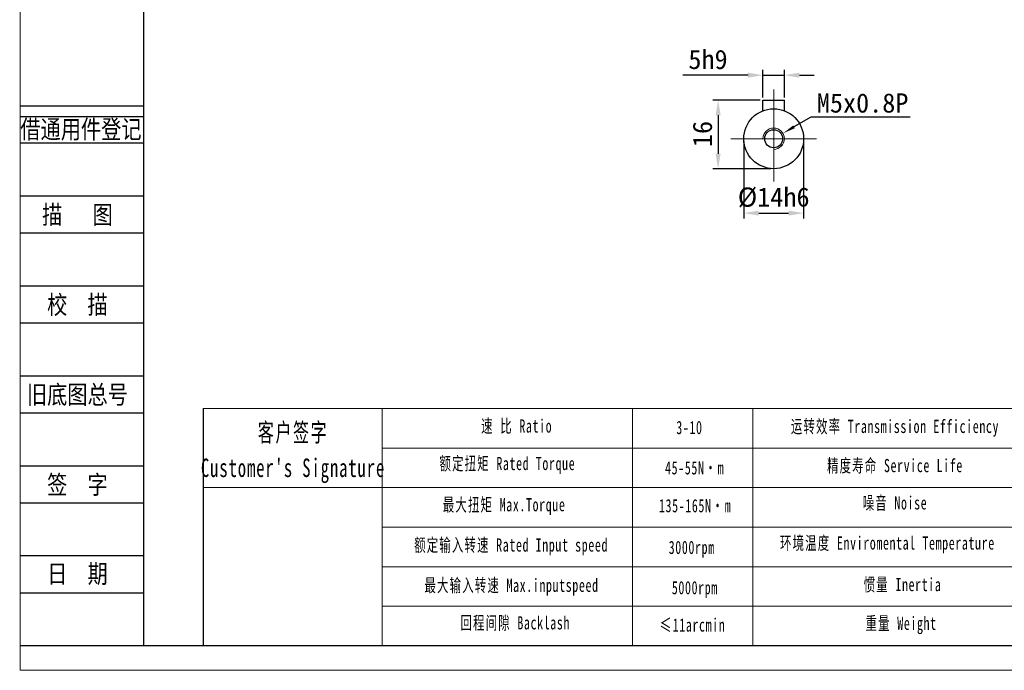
# Model space of a CAD drawing. Header units: millimetres. Extents: x 826 to 1311, y 1015 to 1358.
# Tile 1 of 9: x 826 to 1057, y 1015 to 1168. Entities that reach past the tile are written whole.
import ezdxf
from ezdxf.enums import TextEntityAlignment as Align

# ---------------------------------------------------------------- set-up
doc = ezdxf.new("R2010")
doc.units = ezdxf.units.MM
doc.header["$PDSIZE"] = -5
doc.linetypes.add('ACAD_ISO10W100', pattern=[18, 12, -3, 0, -3])
doc.layers.get('0').update_dxf_attribs({"lineweight": 18})
doc.layers.get('Defpoints').update_dxf_attribs({"lineweight": 18})
for name, color, linetype in [('2细线层', 4, 'Continuous'), ('6文字层', 3, 'Continuous'), ('7标注层', 4, 'Continuous')]:
    doc.layers.add(name, color=color, linetype=linetype)
for name, color, linetype, lineweight in [('SLD-0', 7, 'Continuous', 18), ('中心线层', 7, 'ACAD_ISO10W100', 20), ('图框_外框线', 7, 'Continuous', 18), ('尺寸线层', 3, 'Continuous', 18), ('粗实线', 7, 'Continuous', 50), ('细实线', 7, 'Continuous', 18)]:
    doc.layers.add(name, color=color, linetype=linetype, lineweight=lineweight)
doc.styles.add('宋体', font='txt', dxfattribs={"width": 0.8})
doc.styles.add('工程字', font='txt')
doc.styles.add('标准', font='txt', dxfattribs={"width": 0.667})
doc.dimstyles.new('DIMSTYLE_17', dxfattribs={"dimtxt": 8, "dimasz": 12, "dimexe": 0.18, "dimexo": 0.0625, "dimgap": 0.09, "dimtad": 1, "dimtih": 1, "dimtoh": 1, "dimdec": 3, "dimdsep": 46, "dimtxsty": 'Standard', "dimblk": '_CAXARROW', "dimcen": 0.09, "dimdle": 24, "dimadec": 0, "dimazin": 0, "dimtfac": 0.7, "dimtdec": 3, "dimtofl": 0, "dimtmove": 0, "dimatfit": 3, "dimfxl": 1, "dimtolj": 1, "dimarcsym": 0})
doc.dimstyles.new('ISO-25', dxfattribs={"dimtxt": 4.5, "dimasz": 1, "dimexe": 1.25, "dimexo": 0.625, "dimtad": 1, "dimtxsty": '工程字', "dimcen": 2.5, "dimdle": 2, "dimadec": 0, "dimazin": 0, "dimtfac": 1, "dimtmove": 0, "dimatfit": 3, "dimfxl": 1, "dimarcsym": 0})

# ---------------------------------------------------------------- blocks, each defined once
blk = doc.blocks.new('*X32')
at = {"layer": 'Defpoints', "color": 0}
for p in [(1005.1, 1154.59), (1000.1, 1148.73), (1005.1, 1148.73)]:
    blk.add_point(p, dxfattribs=at)
at = {"layer": '尺寸线层', "color": 0, "linetype": 'ByBlock', "lineweight": -2}
for p, q in [((996.6, 1154.59), (981.37, 1154.59)), ((1000.1, 1149.36), (1000.1, 1155.84)), ((1000.1, 1154.59), (1005.1, 1154.59)), ((1005.1, 1149.36), (1005.1, 1155.84)), ((1008.6, 1154.59), (1012.1, 1154.59))]:
    blk.add_line(p, q, dxfattribs=at)
at = {"layer": '尺寸线层', "color": 0}
for points in [[(996.6, 1154.01), (996.6, 1155.18), (1000.1, 1154.59)], [(1008.6, 1155.18), (1008.6, 1154.01), (1005.1, 1154.59)]]:
    blk.add_solid(points, dxfattribs=at)
at = {"layer": '尺寸线层', "color": 0, "insert": (987.24, 1158.24), "char_height": 4.5, "attachment_point": 5, "style": '工程字'}
blk.add_mtext('\\A1;5h9', dxfattribs=at)
blk = doc.blocks.new('*X33')
at = {"layer": 'Defpoints', "color": 0}
for p in [(1000.1, 1148.73), (989.61, 1132.73), (1002.6, 1132.73)]:
    blk.add_point(p, dxfattribs=at)
at = {"layer": '尺寸线层', "color": 0, "linetype": 'ByBlock', "lineweight": -2}
for p, q in [((999.47, 1148.73), (988.36, 1148.73)), ((989.61, 1145.23), (989.61, 1136.23)), ((1001.97, 1132.73), (988.36, 1132.73))]:
    blk.add_line(p, q, dxfattribs=at)
at = {"layer": '尺寸线层', "color": 0}
for points in [[(990.19, 1145.23), (989.02, 1145.23), (989.61, 1148.73)], [(989.02, 1136.23), (990.19, 1136.23), (989.61, 1132.73)]]:
    blk.add_solid(points, dxfattribs=at)
at = {"layer": '尺寸线层', "color": 0, "insert": (985.96, 1140.84), "char_height": 4.5, "attachment_point": 5, "rotation": 90, "style": '工程字'}
blk.add_mtext('\\A1;16', dxfattribs=at)
blk = doc.blocks.new('*X34')
at = {"layer": 'Defpoints', "color": 0}
for p in [(995.6, 1139.73), (1009.6, 1139.73), (1009.6, 1122.34)]:
    blk.add_point(p, dxfattribs=at)
at = {"layer": '尺寸线层', "color": 0, "linetype": 'ByBlock', "lineweight": -2}
for p, q in [((995.6, 1139.11), (995.6, 1121.09)), ((1009.6, 1139.11), (1009.6, 1121.09)), ((999.1, 1122.34), (1006.1, 1122.34))]:
    blk.add_line(p, q, dxfattribs=at)
at = {"layer": '尺寸线层', "color": 0}
for points in [[(999.1, 1122.92), (999.1, 1121.76), (995.6, 1122.34)], [(1006.1, 1121.76), (1006.1, 1122.92), (1009.6, 1122.34)]]:
    blk.add_solid(points, dxfattribs=at)
at = {"layer": '尺寸线层', "color": 0, "insert": (1002.6, 1125.99), "char_height": 4.5, "attachment_point": 5, "style": '工程字'}
blk.add_mtext('\\A1;%%C14h6', dxfattribs=at)
blk = doc.blocks.new('_CAXARROW')
blk.add_hatch(color=0).paths.add_polyline_path([(0, 0), (-1, 0.125), (-1, -0.125)], flags=0)
blk = doc.blocks.new('*X35')
at = {"layer": 'Defpoints', "color": 0}
for p in [(1004.76, 1140.99), (1000.44, 1138.47)]:
    blk.add_point(p, dxfattribs=at)
at = {"layer": '尺寸线层', "color": 0, "linetype": 'Continuous', "lineweight": -2}
for p, q in [((1011.29, 1144.81), (1007.35, 1142.51)), ((1034.51, 1144.81), (1011.29, 1144.81)), ((1002.6, 1139.64), (1002.6, 1139.82)), ((1002.51, 1139.73), (1002.69, 1139.73))]:
    blk.add_line(p, q, dxfattribs=at)
at = {"layer": '尺寸线层', "color": 0, "lineweight": -2, "xscale": 3, "yscale": 3, "zscale": 3, "rotation": 210.3010392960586}
blk.add_blockref('_CAXARROW', (1004.76, 1140.99), dxfattribs=at)
at = {"layer": '尺寸线层', "color": 0, "insert": (1023.4, 1148.06), "char_height": 4.5, "attachment_point": 5, "style": '工程字'}
blk.add_mtext('\\A1;M5x0.8P', dxfattribs=at)

msp = doc.modelspace()

# ---------------------------------------------------------------- linework, layer by layer
for p, q in [((911.0332, 1076.657), (911.0332, 1021.2114)), ((969.5575, 1076.657), (969.5575, 1021.2114))]:
    msp.add_line(p, q)
at = {"layer": '2细线层'}
for p, q in [((826.2688, 1147.4127), (855.2331, 1147.4127)), ((826.2688, 1144.9383), (855.2331, 1144.9383)), ((826.2688, 1138.7525), (855.2331, 1138.7525)), ((826.2688, 1126.3807), (855.2331, 1126.3807)), ((826.2688, 1117.7205), (855.2331, 1117.7205)), ((826.2688, 1105.3488), (855.2331, 1105.3488)), ((826.2688, 1096.6885), (855.2331, 1096.6885)), ((826.2688, 1084.3168), (855.2331, 1084.3168)), ((826.2688, 1075.6566), (855.2331, 1075.6566)), ((826.2688, 1063.2848), (855.2331, 1063.2848)), ((826.2688, 1054.6246), (855.2331, 1054.6246)), ((826.2688, 1042.2529), (855.2331, 1042.2529)), ((826.2688, 1033.5927), (855.2331, 1033.5927)), ((826.2688, 1021.2209), (855.2331, 1021.2209))]:
    msp.add_line(p, q, dxfattribs=at)
at = {"layer": '7标注层', "color": 0}
msp.add_line((869.2082, 1076.657), (869.2082, 1021.2209), dxfattribs=at)
at = {"layer": 'SLD-0'}
msp.add_line((997.7555, 1076.657), (997.7555, 1021.2272), dxfattribs=at)
at = {"layer": '中心线层', "color": 0, "linetype": 'ByBlock'}
for p, q in [((1002.5985, 1129.7313), (1002.5985, 1151.2313)), ((992.5985, 1139.7313), (1012.5985, 1139.7313))]:
    msp.add_line(p, q, dxfattribs=at)
at = {"layer": '图框_外框线'}
for p, q in [((869.2082, 1076.657), (1305.6494, 1076.657)), ((911.0332, 1067.4074), (1156.3222, 1067.4074)), ((869.2082, 1058.1579), (1305.6494, 1058.1579)), ((911.0332, 1048.9084), (1305.6494, 1048.9084)), ((911.0332, 1039.6589), (1305.6494, 1039.6589)), ((911.0332, 1030.4093), (1305.6494, 1030.4093))]:
    msp.add_line(p, q, dxfattribs=at)
at = {"layer": '图框_外框线', "color": 3}
msp.add_lwpolyline([(826.3602, 1015.4463), (1311.424, 1015.4463), (1311.424, 1358.4557), (826.3602, 1358.4557)], close=True, dxfattribs=at)
at = {"layer": '图框_外框线', "color": 3, "lineweight": 25}
msp.add_lwpolyline([(855.2331, 1021.2209), (1305.6494, 1021.2209), (1305.6494, 1352.6812), (855.2331, 1352.6812)], close=True, dxfattribs=at)
at = {"layer": '粗实线', "color": 0, "lineweight": 30}
for p, q in [((1000.0985, 1146.2697), (1000.0985, 1148.7313)), ((1000.0985, 1148.7313), (1005.0985, 1148.7313)), ((1005.0985, 1146.3307), (1005.0985, 1148.7313))]:
    msp.add_line(p, q, dxfattribs=at)
for radius in [7, 2.1]:
    msp.add_circle((1002.5985, 1139.7313), radius, dxfattribs=at)
at = {"layer": '细实线', "color": 0, "linetype": 'ByBlock'}
msp.add_arc((1002.5985, 1139.7313), 2.5, 270, 180, dxfattribs=at)

# ---------------------------------------------------------------- texts
at = {"layer": '6文字层', "color": 3, "style": '宋体', "width": 0.8}
for s, p in [('借通用件登记', (840.5939, 1142.0094)), ('描   图', (839.7684, 1122.0506)), ('校  描', (839.7684, 1101.0186)), ('旧底图总号', (839.7684, 1079.9867)), ('签  字', (839.7684, 1058.9547)), ('日  期', (839.7761, 1038.0462))]:
    msp.add_text(s, height=4.33011, dxfattribs=at).set_placement(p, align=Align.MIDDLE)
at = {"layer": 'SLD-0', "color": 1, "attachment_point": 2, "line_spacing_factor": 1.15057, "style": '标准'}
for s, insert, char_height, width in [("\\T1.1;客户签字\\PCustomer's Signature", (890.1928, 1073.2346), 4.316447, 53.697045), ('\\T1.1;速 比 Ratio', (942.4883, 1074.1136), 3.083176, 25.192359), ('\\T1.1;\\pxqc;3-10', (982.8949, 1073.758), 3.083176, 13.109022), ('\\T1.1;运转效率 Transmission Efficiency', (1030.9648, 1074.0189), 3.083176, 52.394122), ('\\T1.1;额定扭矩 Rated Torque', (940.3211, 1065.3426), 3.083176, 54.740952), ('{\\T1.1;45-55N·m}', (984.1177, 1064.3315), 3.083176, 25.536793), ('\\T1.1;精度寿命 Service Life', (1030.9648, 1064.8558), 3.083176, 41.125662), ('\\T1.1;最大扭矩 Max.Torque', (939.5626, 1055.7054), 3.083176, 36.393835), ('{\\T1.1;135-165N·m}', (984.2271, 1055.4753), 3.083176, 30.663593), ('\\T1.1;噪音 Noise', (1030.9648, 1056.1343), 3.083176, 27.205795), ('\\T1.1;额定输入转速 Rated Input speed', (941.188, 1046.2847), 3.083176, 48.385358), ('\\T1.1;3000rpm', (983.4281, 1045.7239), 3.083176, 21.244336), ('{\\T1.1;环境温度 Enviromental Temperature}', (1029.1972, 1046.7504), 3.083176, 66.460811), ('\\T1.1;最大输入转速 Max.inputspeed ', (941.2963, 1036.864), 3.083176, 48.664879), ('\\T1.1;5000rpm', (984.164, 1036.3096), 3.083176, 67.416146), ('\\T1.1;惯量 Inertia', (1032.7324, 1037.0354), 3.083176, 27.854192), ('\\T1.1;回程间隙 Backlash', (942.1632, 1028.0931), 3.083176, 39.459561), ('\\T1.1;≤11arcmin ', (983.6002, 1027.5823), 3.083176, 23.717285), ('\\T1.1;重量 Weight', (1032.401, 1027.9827), 3.083176, 23.974179)]:
    msp.add_mtext(s, dxfattribs=dict(at, insert=insert, char_height=char_height, width=width))

# ---------------------------------------------------------------- dimensions: what is measured, and where the dimension line sits
at = {"layer": '尺寸线层', "linetype": 'ByBlock'}
for base, p1, p2, text, picture, middle in [((1005.0985, 1154.5924), (1000.0985, 1148.7313), (1005.0985, 1148.7313), '<>h9', '*X32', (987.2363, 1154.5924)), ((1009.5985, 1122.3389), (995.5985, 1139.7313), (1009.5985, 1139.7313), '%%C<>h6', '*X34', (1002.5985, 1122.3389))]:
    dim = msp.add_linear_dim(base=base, p1=p1, p2=p2, text=text, dimstyle='ISO-25', override={"dimasz": 3.5, "dimgap": 1.4, "dimsah": 1, "dimdle": 7, "dimtolj": 1}, dxfattribs=at)
    dim.commit()
    dim.dimension.update_dxf_attribs({"geometry": picture, "text_midpoint": middle, "dimtype": 160})
at = {"layer": '尺寸线层', "linetype": 'Continuous'}
dim = msp.add_diameter_dim_2p(p1=(1000.4401, 1138.47), p2=(1004.757, 1140.9927), text='M5x0.8P', dimstyle='DIMSTYLE_17', override={"dimtxt": 4.5, "dimasz": 3, "dimgap": 1, "dimpost": '%%C<>', "dimtxsty": '工程字', "dimsah": 1, "dimdle": 6}, dxfattribs=at)
dim.commit()
dim.dimension.update_dxf_attribs({"geometry": '*X35', "text_midpoint": (1023.4025, 1144.8108), "dimtype": 163})
at = {"layer": '尺寸线层', "linetype": 'ByBlock'}
dim = msp.add_linear_dim(base=(989.606, 1132.7313), p1=(1000.0985, 1148.7313), p2=(1002.5985, 1132.7313), angle=90, dimstyle='ISO-25', override={"dimasz": 3.5, "dimgap": 1.4, "dimsah": 1, "dimdle": 7, "dimtolj": 1, "dimtzin": 8}, dxfattribs=at)
dim.commit()
dim.dimension.update_dxf_attribs({"geometry": '*X33', "text_midpoint": (989.606, 1140.8434), "dimtype": 160})

doc.saveas('drawing.dxf')
